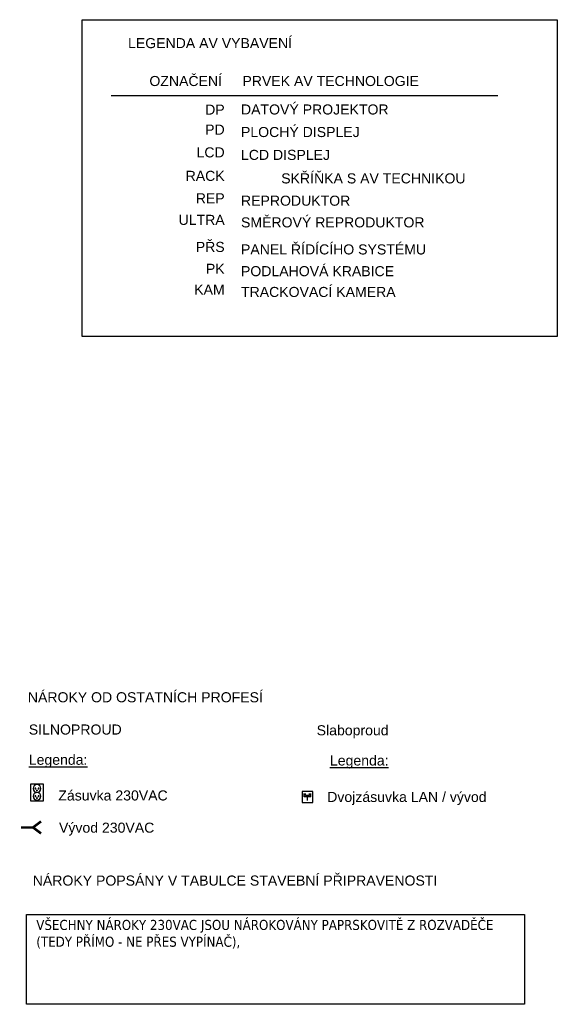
# Model space of a CAD drawing. Header units: millimetres. Extents: x 40090 to 187415, y -53271 to 40260.
# Tile 1 of 43: x 40090 to 45433, y -4334 to 5447. Entities that reach past the tile are written whole.
import ezdxf

# ---------------------------------------------------------------- set-up
doc = ezdxf.new("R2010")
doc.units = ezdxf.units.MM
for name, color, linetype in [('_AV_TECHNIKA', 252, 'Continuous'), ('_AVM_Lan', 30, 'Continuous'), ('AVM_narok230VAC', 5, 'Continuous'), ('AVM_text', 4, 'Continuous')]:
    doc.layers.add(name, color=color, linetype=linetype)
doc.styles.add('AVM', font='arial.ttf')

# ---------------------------------------------------------------- blocks, each defined once
blk = doc.blocks.new('LAN')
at = {"linetype": 'ByBlock', "ltscale": 0.5}
for p, q in [((20, 53.3), (20, 86.7)), ((86.7, 53.3), (20, 53.3)), ((33.3, 66.7), (33.3, 86.7)), ((73.3, 66.7), (33.3, 66.7)), ((53.3, 20), (53.3, 53.3)), ((73.3, 66.7), (73.3, 86.7)), ((86.7, 53.3), (86.7, 86.7))]:
    blk.add_line(p, q, dxfattribs=at)
blk.add_lwpolyline([(106.7, 106.7), (0, 106.7), (0, 0), (106.7, 0)], close=True, dxfattribs=at)
blk = doc.blocks.new('2x220V')
blk.add_lwpolyline([(0, 0), (80, 0), (80, 115), (0, 115)], close=True)
for centre, radius in [((40, 83.1), 25.6), ((29.2, 83.1), 3.1), ((40, 95.7), 3.1), ((50.8, 83.1), 3.1), ((40, 31.9), 25.6), ((29.2, 31.9), 3.1), ((40, 44.6), 3.1), ((50.8, 31.9), 3.1)]:
    blk.add_circle(centre, radius)
blk = doc.blocks.new('vývod 230VAC')
at = {"const_width": 25}
for points in [[(0, 120), (-60, 200)], [(0, 120), (60, 200)], [(0, 0), (0, 120)]]:
    blk.add_lwpolyline(points, dxfattribs=at)
blk = doc.blocks.new('vyvod_230V')
blk.add_blockref('vývod 230VAC', (0, 0))

msp = doc.modelspace()

# ---------------------------------------------------------------- linework, layer by layer
msp.add_lwpolyline([(40157.4, -3442.5), (45106.7, -3442.5), (45106.7, -4334.4), (40157.4, -4334.4)], close=True)
at = {"layer": '_AV_TECHNIKA', "color": 150}
msp.add_line((41000.9, 4695.1), (44841.2, 4695.1), dxfattribs=at)
msp.add_lwpolyline([(40712.5, 5447.2), (45433.5, 5447.2), (45433.5, 2301.5), (40712.5, 2301.5)], close=True, dxfattribs=at)

# ---------------------------------------------------------------- block references
at = {"layer": '_AVM_Lan'}
msp.add_blockref('LAN', (42897.4, -2328.2), dxfattribs=at)
at = {"layer": 'AVM_narok230VAC', "xscale": -1.5, "yscale": 1.5, "zscale": 1.5, "rotation": 180}
msp.add_blockref('2x220V', (40202.2, -2142.8), dxfattribs=at)
at = {"layer": 'AVM_narok230VAC', "rotation": 270}
msp.add_blockref('vyvod_230V', (40102.9, -2577.4), dxfattribs=at)

# ---------------------------------------------------------------- texts
at = {"insert": (40220.3, -3156.5), "char_height": 100, "attachment_point": 7, "style": 'AVM'}
msp.add_mtext('NÁROKY POPSÁNY V TABULCE STAVEBNÍ P{\\fArial|b0|i0|c238|p34;ŘIPRAVENOSTI }', dxfattribs=at)
at = {"insert": (40255.4, -3495.8), "char_height": 100, "width": 8506.252, "attachment_point": 1, "style": 'AVM'}
msp.add_mtext('{\\fTahoma|b0|i0|c238|p32;VŠECHNY NÁROKY 230VAC JSOU NÁROKOVÁNY PAPRSKOVITĚ Z ROZVADĚČE^J(TEDY PŘÍMO - NE PŘES VYPÍNAČ),}', dxfattribs=at)
at = {"layer": '_AV_TECHNIKA', "color": 150, "char_height": 100, "style": 'AVM'}
for s, insert, attachment_point in [('LEGENDA AV VYBAVENÍ ', (41167.2, 5163.2), 7), ('OZNA{\\fArial|b0|i0|c238|p34;ČENÍ}', (42101.3, 4786.7), 9), ('PRVEK AV TECHNOLOGIE', (42304, 4786.7), 7), ('DP', (42127.7, 4504), 9), ('DATOVÝ PROJEKTOR', (42289.8, 4504), 7), ('PD', (42127.7, 4304.9), 9), ('PLOCHÝ DISPLEJ', (42289.8, 4279.9), 7), ('LCD', (42127.7, 4077.7), 9), ('{\\fArial|b0|i0|c238|p34;^ISKŘÍŇKA S AV TECHNIKOU} ', (42289.8, 3819.3), 7), ('LCD DISPLEJ', (42289.8, 4052.7), 7), ('{\\fArial|b0|i0|c238|p34;RACK}', (42127.7, 3844.3), 9), ('REP', (42127.7, 3622.7), 9), ('REPRODUKTOR', (42289.8, 3597.7), 7), ('ULTRA', (42127.7, 3407.4), 9), ('SMĚROVÝ REPRODUKTOR', (42289.8, 3382.4), 7), ('P{\\fArial|b0|i0|c238|p34;ŘS}', (42127.7, 3138.6), 9), ('PANEL {\\fArial|b0|i0|c238|p34;ŘÍDÍCÍHO SYSTÉMU }', (42289.8, 3113.6), 7), ('PK', (42127.7, 2922.6), 9), ('PODLAHOVÁ KRABICE', (42289.8, 2897.6), 7), ('KAM', (42127.7, 2716), 9), ('TRACKOVACÍ KAMERA', (42289.8, 2691), 7)]:
    msp.add_mtext(s, dxfattribs=dict(at, insert=insert, attachment_point=attachment_point))
at = {"layer": '_AVM_Lan', "char_height": 100, "attachment_point": 3, "style": 'AVM'}
for s, insert in [('Slaboproud', (43756.6, -1562.1)), ('{\\LLegenda:}', (43756.6, -1862.1)), ('Dvojzásuvka LAN / vývod', (44730.4, -2224.2))]:
    msp.add_mtext(s, dxfattribs=dict(at, insert=insert))
at = {"layer": 'AVM_narok230VAC', "char_height": 100, "attachment_point": 1, "style": 'AVM'}
for s, insert in [('SILNOPROUD', (40181, -1554.7)), ('{\\LLegenda:}', (40181, -1854.7)), ('Zásuvka 230VAC', (40474.5, -2209.5)), ('Vývod 230VAC', (40481.2, -2529.6))]:
    msp.add_mtext(s, dxfattribs=dict(at, insert=insert))
at = {"layer": 'AVM_text', "color": 5, "insert": (40171.4, -1234.1), "char_height": 100, "attachment_point": 1, "style": 'AVM'}
msp.add_mtext('NÁROKY OD OSTATNÍCH PROFESÍ', dxfattribs=at)

doc.saveas('drawing.dxf')
